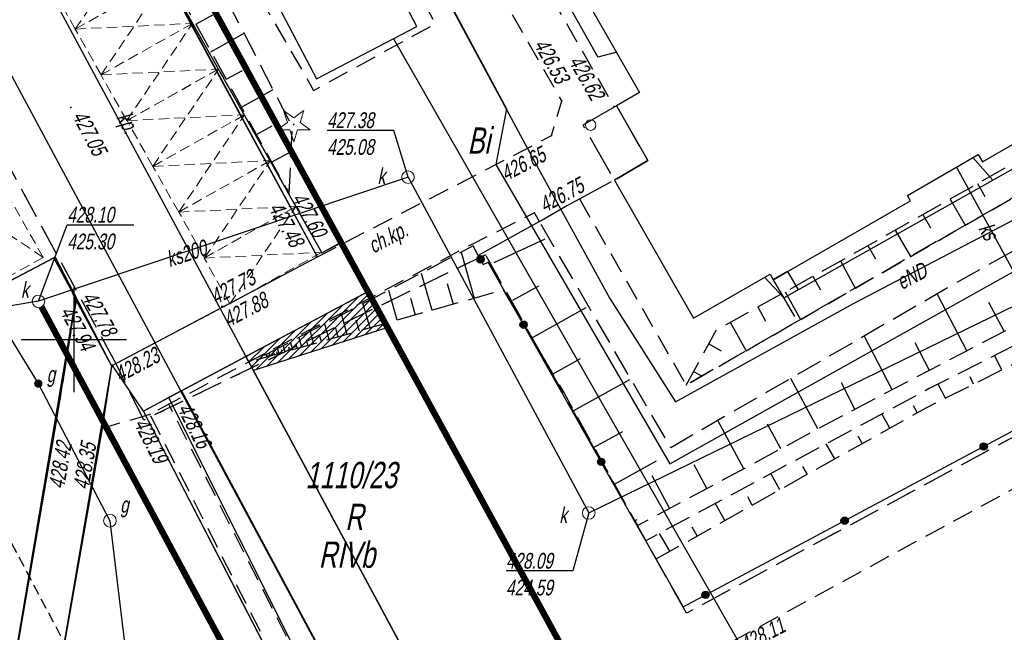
# Model space of a CAD drawing. Header units: metres. Extents: x 7409830 to 7410585, y 5569753 to 5570192.
# Tile 23 of 34: x 7410347 to 7410394, y 5570036 to 5570065. Entities that reach past the tile are written whole.
import ezdxf

# ---------------------------------------------------------------- set-up
doc = ezdxf.new("R2010")
doc.units = ezdxf.units.M
doc.header["$MEASUREMENT"] = 0
for name, pattern in [('1.5_0.5', [2, 1.5, -0.5]), ('218-500', [1, 0.5, -0.5]), ('314-500', [2.5, 2, -0.5]), ('BUBS05-500', [1.5, 1, -0.5]), ('BUBZ01-500', [1.75, 1.25, -0.5]), ('DASHED', [0.75, 0.5, -0.25]), ('KTCR02-500', [1.5, 1, -0.5]), ('KTPL01-500', [2, 1.5, -0.5]), ('mz1.0_0.5', [1.5, 1, -0.5]), ('mz1.25_0.5', [1.75, 1.25, -0.5])]:
    doc.linetypes.add(name, pattern=pattern)
doc.layers.get('0').update_dxf_attribs({"color": 8})
for name, color, linetype in [('0 PZT - SKARPY', 8, 'Continuous'), ('0 PZT - skarpy hatch', 8, 'Continuous'), ('209-Opis konturu klasyfikacyjnego', 8, 'Continuous'), ('210-Oznaczenie użytku', 8, 'Continuous'), ('211-Nr działki', 8, 'Continuous'), ('217-Granica konturu klasyfikcyjnego', 8, 'Continuous'), ('218-Granica użytku', 8, 'Continuous'), ('219-Linia granicy', 8, 'Continuous'), ('311-podpora związana z budynkiem (punkt)', 8, 'Continuous'), ('312-Budynek (powierzchnia)', 8, 'Continuous'), ('314-Nawis budynku budowli - K1', 8, 'Continuous'), ('_Kan-sanit', 8, 'KANSAN_LINE'), ('_MAPA', 8, 'Continuous'), ('BUBS05', 8, 'Continuous'), ('BUBZ01', 8, 'Continuous'), ('BUBZ01_1', 8, 'Continuous'), ('chodnik (powierzchnia)', 8, 'Continuous'), ('drzewo iglaste (punkt)', 8, 'Continuous'), ('E_NN', 4, 'Continuous'), ('Granica', 8, 'Continuous'), ('KTCR02', 8, 'Continuous'), ('KTKR01', 8, 'Continuous'), ('KTOK02', 8, 'Continuous'), ('KTOK05_01', 8, 'Continuous'), ('KTPL01', 8, 'Continuous'), ('mapa krzyze', 8, 'Continuous'), ('ogrodzenie trwałe (linia)', 8, 'Continuous'), ('Opis', 8, 'Continuous'), ('przewód elektroenergetyczny (linia)', 8, 'Continuous'), ('przewód elektroenergetyczny (linia)-Atr1', 8, 'Continuous'), ('przewód gazowy (linia)', 8, 'Continuous'), ('przewód kanalizacyjny (linia)', 8, 'Continuous'), ('przewód kanalizacyjny (linia)-Atr1', 8, 'Continuous'), ('punkt o określonej wysokości (sieć kanalizacyjna)', 8, 'Continuous'), ('punkt o określonej wysokości (sieć kanalizacyjna)-Atr2', 8, 'Continuous'), ('punkt o określonej wysokości (sieć kanalizacyjna)-Atr3', 8, 'Continuous'), ('RTPW02', 8, 'Continuous'), ('SDRPK_420', 8, 'Continuous'), ('skarpa nieumocniona (powierzchnia)', 8, 'Continuous'), ('studzienka okrągła - przewód gazowy (punkt)', 8, 'Continuous'), ('studzienka okrągła - przewód gazowy (punkt)-Atr17', 8, 'Continuous'), ('studzienka okrągła - przewód kanalizacyjny (punkt)', 8, 'Continuous'), ('studzienka okrągła - przewód kanalizacyjny (punkt)-Atr17', 8, 'Continuous'), ('zasuwa - siec gazowa (punkt)', 8, 'Continuous'), ('zasuwa - siec gazowa (punkt)-Atr17', 8, 'Continuous')]:
    doc.layers.add(name, color=color, linetype=linetype)
doc.styles.add('ARIAL', font='tahoma.ttf')
doc.styles.get("Standard").update_dxf_attribs({"font": 'arial.ttf'})
doc.styles.add('Style-WORKING_1250 I 0.20944', font='WORKING_1250.shx', dxfattribs={"oblique": 12})
doc.linetypes.add('KANSAN_LINE', pattern='A,0.5,-0.2,["KS",ARIAL,S=0.1,R=0,X=-0.1,Y=-0.05],-0.25', length=0.95)

# ---------------------------------------------------------------- blocks, each defined once
blk = doc.blocks.new('MIEJSCE POSTOJOWE')
at = {"layer": 'SDRPK_420', "color": 7, "linetype": 'DASHED', "lineweight": 13}
blk.add_lwpolyline([(7390925.942, 5525336.927), (7390925.942, 5525339.427), (7390930.942, 5525339.427), (7390930.942, 5525336.927)], close=True, dxfattribs=at)
for points in [[(7390925.942, 5525339.427), (7390930.942, 5525336.927)], [(7390925.942, 5525336.927), (7390930.942, 5525339.427)]]:
    blk.add_lwpolyline(points, dxfattribs=at)
blk = doc.blocks.new('311_1')
at = {"layer": '311-podpora związana z budynkiem (punkt)', "color": 7, "linetype": 'Continuous', "lineweight": 13}
blk.add_circle((0, 0), 2.5, dxfattribs=at)
blk = doc.blocks.new('506_1')
at = {"layer": 'punkt o określonej wysokości (sieć kanalizacyjna)', "color": 36, "linetype": 'Continuous', "lineweight": 13}
blk.add_circle((0, 0), 3, dxfattribs=at)
blk = doc.blocks.new('506_4')
at = {"layer": 'studzienka okrągła - przewód gazowy (punkt)', "color": 40, "linetype": 'Continuous', "lineweight": 13}
blk.add_circle((0, 0), 3, dxfattribs=at)
blk = doc.blocks.new('921_1')
at = {"layer": 'drzewo iglaste (punkt)', "linetype": 'Continuous', "lineweight": 13}
h = blk.add_hatch(color=96, dxfattribs=at)
edge = h.paths.add_edge_path()
edge.add_arc((0, 0), 0.45, 0, 360)
at = {"layer": 'drzewo iglaste (punkt)', "color": 96, "linetype": 'Continuous', "lineweight": 13}
for p, q in [((-4.87, 6.71), (-3.01, 0.98)), ((0.01, 3.17), (-4.87, 6.71)), ((4.88, 6.7), (0.01, 3.17)), ((3.02, 0.97), (4.88, 6.7)), ((-3.01, 0.98), (-7.89, -2.56)), ((7.89, -2.57), (3.02, 0.97)), ((-7.89, -2.56), (-1.86, -2.56)), ((-1.86, -2.56), (0, -8.3)), ((0, -8.3), (1.87, -2.57)), ((1.87, -2.57), (7.89, -2.57))]:
    blk.add_line(p, q, dxfattribs=at)
blk = doc.blocks.new('506_3')
at = {"layer": 'studzienka okrągła - przewód kanalizacyjny (punkt)', "color": 36, "linetype": 'Continuous', "lineweight": 13}
blk.add_circle((0, 0), 3, dxfattribs=at)
blk = doc.blocks.new('RTPW02')
at = {"layer": 'RTPW02', "linetype": 'Continuous', "lineweight": 13}
h = blk.add_hatch(color=7, dxfattribs=at)
edge = h.paths.add_edge_path()
edge.add_arc((0, 0), 0.045, 0, 360)
blk = doc.blocks.new('US25_2')
at = {"layer": 'zasuwa - siec gazowa (punkt)', "linetype": 'Continuous', "lineweight": 13}
h = blk.add_hatch(color=7, dxfattribs=at)
edge = h.paths.add_edge_path()
edge.add_arc((0, 0), 2, 0, 360)
blk = doc.blocks.new('A$C92b4fa8d')
at = {"layer": 'KTOK05_01', "linetype": 'Continuous'}
h = blk.add_hatch(color=256, dxfattribs=at)
edge = h.paths.add_edge_path()
edge.add_arc((169.344, 103.818), 0.17, 0, 360)
at = {"layer": 'ogrodzenie trwałe (linia)', "linetype": 'Continuous'}
h = blk.add_hatch(color=256, dxfattribs=at)
edge = h.paths.add_edge_path()
edge.add_arc((171.399, 100.706), 0.175, 0, 360)
h = blk.add_hatch(color=256, dxfattribs=at)
edge = h.paths.add_edge_path()
edge.add_arc((193.289, 94.908), 0.175, 0, 360)
h = blk.add_hatch(color=256, dxfattribs=at)
edge = h.paths.add_edge_path()
edge.add_arc((175.086, 94.175), 0.175, 0, 360)
h = blk.add_hatch(color=256, dxfattribs=at)
edge = h.paths.add_edge_path()
edge.add_arc((186.673, 91.374), 0.175, 0, 360)
h = blk.add_hatch(color=256, dxfattribs=at)
edge = h.paths.add_edge_path()
edge.add_arc((180.058, 87.841), 0.175, 0, 360)
at = {"layer": '217-Granica konturu klasyfikcyjnego', "linetype": '1.5_0.5', "flags": 128}
for points in [[(152.03, 98.81), (143.22, 115.08)], [(169.59, 104.04), (153.33, 96.16)], [(179.15, 86.97), (169.59, 104.04)], [(204.1, 100.42), (179.15, 86.97)], [(153.33, 96.16), (152.03, 98.81)]]:
    blk.add_lwpolyline(points, dxfattribs=at)
at = {"layer": '218-Granica użytku', "linetype": '218-500', "flags": 128}
for points in [[(152.03, 98.81), (143.22, 115.08)], [(169.59, 104.04), (153.33, 96.16)], [(179.15, 86.97), (169.59, 104.04)], [(204.1, 100.42), (179.15, 86.97)], [(153.33, 96.16), (152.03, 98.81)]]:
    blk.add_lwpolyline(points, dxfattribs=at)
at = {"layer": '312-Budynek (powierzchnia)', "linetype": 'Continuous', "flags": 128}
for points in [[(169.52, 124.66), (176.92, 111.77)], [(166.32, 114.91), (163.68, 119.95)], [(158.91, 117.45), (161.55, 112.41)], [(161.55, 112.41), (166.32, 114.91)], [(193.23, 108.46), (199.72, 112.2)], [(176.92, 111.77), (175.82, 111.13)], [(175.82, 111.13), (177.31, 108.52)], [(189.66, 106.86), (193.03, 108.81)], [(193.03, 108.81), (193.23, 108.46)], [(177.31, 108.52), (175.72, 107.59)], [(175.72, 107.59), (179.49, 101.02)], [(189.8, 106.6), (189.66, 106.86)], [(183.28, 102.85), (189.8, 106.6)], [(179.49, 101.02), (183.13, 103.11)], [(183.13, 103.11), (183.28, 102.85)]]:
    blk.add_lwpolyline(points, dxfattribs=at)
at = {"layer": '314-Nawis budynku budowli - K1', "linetype": '314-500', "flags": 128}
blk.add_lwpolyline([(175.82, 111.13), (174.22, 110.21), (175.72, 107.59), (177.31, 108.52), (175.82, 111.13)], close=True, dxfattribs=at)
at = {"layer": 'BUBS05', "linetype": 'BUBS05-500', "flags": 128}
blk.add_lwpolyline([(185.53, 77.51), (185.76, 77.6), (192.33, 65.82), (229.09, 85.69), (226.57, 90.22), (226.92, 90.6), (226.39, 91.55), (222.91, 98.01), (222.35, 98.08), (218.29, 105.74), (181.31, 85.6), (184.47, 79.92), (184.26, 79.81)], dxfattribs=at)
at = {"layer": 'BUBZ01', "linetype": 'BUBZ01-500'}
blk.add_line((158.67, 99.03), (170.42, 102.36), dxfattribs=at)
at = {"layer": 'BUBZ01', "linetype": 'BUBZ01-500', "flags": 128}
blk.add_lwpolyline([(169.24, 104), (169, 104.46), (158.67, 99.03)], dxfattribs=at)
at = {"layer": 'BUBZ01_1', "linetype": 'Continuous'}
for p, q in [((168.43, 104.16), (169.05, 101.972)), ((166.532, 103.163), (167.032, 101.4)), ((167.761, 102.674), (168.041, 101.686)), ((164.973, 102.343), (165.374, 100.93)), ((163.753, 101.702), (164.076, 100.562)), ((166.013, 101.973), (166.239, 101.175)), ((164.544, 101.384), (164.725, 100.746)), ((161.923, 100.74), (162.13, 100.011)), ((162.737, 101.168), (162.995, 100.256)), ((163.425, 100.936), (163.572, 100.419)), ((161.246, 100.384), (161.409, 99.806)), ((162.446, 100.544), (162.563, 100.133)), ((160.297, 99.885), (160.4, 99.52)), ((160.558, 99.787), (160.616, 99.582)), ((160.703, 100.099), (160.833, 99.643)), ((161.048, 99.983), (161.121, 99.725)), ((161.677, 100.235), (161.77, 99.908)), ((159.28, 99.351), (159.319, 99.214)), ((159.439, 99.338), (159.463, 99.255)), ((159.483, 99.458), (159.535, 99.275)), ((159.649, 99.422), (159.679, 99.316)), ((159.687, 99.564), (159.751, 99.336)), ((159.859, 99.506), (159.895, 99.377)), ((159.958, 99.707), (160.04, 99.418)), ((160.209, 99.647), (160.256, 99.479)), ((158.95, 99.142), (158.958, 99.112)), ((159.144, 99.279), (159.175, 99.173)), ((159.229, 99.254), (159.247, 99.193))]:
    blk.add_line(p, q, dxfattribs=at)
at = {"layer": 'chodnik (powierzchnia)', "linetype": 'mz1.0_0.5', "flags": 128}
blk.add_lwpolyline([(158.08, 117.63), (161.41, 111.86), (167.2, 115.04), (164.09, 120.79), (158.08, 117.63)], close=True, dxfattribs=at)
blk.add_lwpolyline([(174.053, 106.692), (179.13, 97.83), (196.39, 107.73), (217.55, 118.96)], dxfattribs=at)
at = {"layer": 'KTCR02', "linetype": 'KTCR02-500'}
blk.add_line((153.62, 96.43), (151.35, 95.77), dxfattribs=at)
at = {"layer": 'KTCR02', "linetype": 'KTCR02-500', "flags": 128}
for points in [[(163.74, 131.96), (164.56, 130.64), (175.7, 111.08), (175.82, 111.13)], [(161.59, 103.94), (172.73, 109.71), (173.22, 111.36), (169.73, 117.46), (164.45, 126.4)], [(172.15, 105.62), (171.91, 106.03), (168.94, 104.53), (154.52, 96.92)], [(150.11, 101.86), (149.16, 96.1), (146.6, 81.25), (132.88, 73.67)], [(167.58, 71.14), (154.52, 96.92), (153.62, 96.43), (166.69, 70.68), (167.58, 71.14)], [(135.73, 68.27), (136.16, 68.6), (138.02, 69.59), (149.86, 75.96), (148.75, 80.95), (151.35, 95.77)]]:
    blk.add_lwpolyline(points, dxfattribs=at)
at = {"layer": 'KTKR01', "linetype": 'Continuous', "flags": 128}
blk.add_lwpolyline([(150.11, 101.86), (151.8, 98.75), (157.14, 101.57), (161.59, 103.94), (153.22, 119.44), (148.65, 117.04), (146.59, 120.75)], dxfattribs=at)
at = {"layer": 'KTOK02', "linetype": 'Continuous'}
blk.add_line((173.48, 106.38), (172.34, 105.71), dxfattribs=at)
at = {"layer": 'KTOK05_01', "linetype": 'Continuous'}
blk.add_line((175.56, 107.51), (173.48, 106.38), dxfattribs=at)
at = {"layer": 'KTOK05_01', "linetype": 'Continuous', "flags": 128}
blk.add_lwpolyline([(172.34, 105.71), (172.15, 105.62), (169.24, 104), (169.48, 103.58), (169.72, 103.68)], dxfattribs=at)
at = {"layer": 'KTOK05_01', "linetype": 'Continuous'}
for radius in [0.175, 0.17]:
    blk.add_circle((169.344, 103.818), radius, dxfattribs=at)
at = {"layer": 'KTPL01', "linetype": 'KTPL01-500', "flags": 128}
blk.add_lwpolyline([(142.27, 116.29), (144.67, 111.96), (142.08, 110.52), (146.35, 102.47), (149.05, 103.89), (150.11, 101.86)], dxfattribs=at)
at = {"layer": 'mapa krzyze', "linetype": 'Continuous'}
for p, q in [((150, 102.5), (150, 97.5)), ((147.5, 100), (152.5, 100))]:
    blk.add_line(p, q, dxfattribs=at)
at = {"layer": 'ogrodzenie trwałe (linia)', "linetype": 'Continuous'}
for q in [(169.72, 103.68), (177.74, 89.48)]:
    blk.add_line((176.93, 90.91), q, dxfattribs=at)
at = {"layer": 'ogrodzenie trwałe (linia)', "linetype": 'Continuous', "flags": 128}
blk.add_lwpolyline([(177.74, 89.48), (178.99, 87.27), (219.07, 108.68)], dxfattribs=at)
at = {"layer": 'ogrodzenie trwałe (linia)', "linetype": 'Continuous'}
for centre in [(171.399, 100.706), (193.289, 94.908), (175.086, 94.175), (186.673, 91.374), (180.058, 87.841)]:
    blk.add_circle(centre, 0.175, dxfattribs=at)
at = {"layer": 'przewód elektroenergetyczny (linia)', "linetype": 'Continuous', "flags": 128}
for points in [[(166.36, 132.13), (165.58, 131.56), (164.87, 131.31), (173.45, 116.07), (174.93, 113.45)], [(164.73, 117.97), (166.33, 118.92), (170.59, 110.99), (170.08, 108.33), (178.35, 94.08), (213.49, 113.75)], [(164.73, 117.94), (166.32, 118.89), (172.02, 108.31), (175.5, 101.96), (178.62, 97.03), (187.1, 101.71), (199.69, 108.31), (205.87, 111.61)], [(138.14, 61.31), (182.38, 84.29), (165.206, 114.326)], [(175.83, 113.68), (174.93, 113.45)]]:
    blk.add_lwpolyline(points, dxfattribs=at)
at = {"layer": 'przewód gazowy (linia)', "linetype": 'Continuous', "flags": 128}
blk.add_lwpolyline([(90.84, 83.46), (141.14, 109.61), (148.31, 97.9), (151.72, 91.37), (152.56, 84.36), (171.91, 48.43)], dxfattribs=at)
at = {"layer": 'przewód kanalizacyjny (linia)', "linetype": 'Continuous', "flags": 128}
for points in [[(165.9, 107.73), (174.5, 91.74), (195.42, 101.94), (205.89, 107.72), (209.64, 110.22), (218.07, 114.53), (221.32, 122.22)], [(183.78, 101.99), (193.73, 107.59), (203.68, 113.23)], [(192.77, 108.66), (193.73, 107.59)], [(191.99, 108.2), (195.42, 101.94)], [(165.9, 107.73), (148.32, 101.82)], [(183.96, 103.24), (183.28, 102.85), (184.29, 101.1)], [(183.28, 102.85), (183.96, 103.24), (184.46, 102.37)], [(182.87, 102.96), (183.78, 101.99)], [(148.32, 101.82), (121.08, 97.22)]]:
    blk.add_lwpolyline(points, dxfattribs=at)
at = {"layer": 'punkt o określonej wysokości (sieć kanalizacyjna)-Atr2', "flags": 128}
for points in [[(165.9, 107.73), (165.23, 109.96), (162.052, 109.96)], [(148.32, 101.82), (149.69, 105.46), (152.863, 105.46)], [(174.5, 91.74), (173.74, 88.98), (170.562, 88.98)]]:
    blk.add_lwpolyline(points, dxfattribs=at)
at = {"layer": 'skarpa nieumocniona (powierzchnia)', "linetype": 'mz1.25_0.5', "flags": 128}
for points in [[(153.27, 119.62), (160.25, 106.93)], [(160.25, 106.93), (160.4, 110.12), (155.96, 118.75), (153.27, 119.62)], [(179.13, 97.83), (180.58, 100.46), (186.66, 103.84), (214.49, 119.59)], [(214.49, 119.59), (217.55, 118.96), (196.39, 107.73), (179.13, 97.83)], [(217.87, 112.09), (220.48, 118.69), (192.3, 102.88), (178.4, 94.85), (172.15, 105.62)], [(170.42, 102.36), (173.31, 97.48), (176.81, 91.14), (186.75, 96.47), (197.02, 101.83), (217.87, 112.09)], [(219.7, 112.4), (190.7, 97.66), (177.21, 90.42)], [(177.7, 89.55), (190.55, 96.75), (219.52, 111.26)]]:
    blk.add_lwpolyline(points, dxfattribs=at)
at = {"layer": 'skarpa nieumocniona (powierzchnia)', "linetype": 'Continuous', "flags": 128}
for points in [[(155.8, 115.02), (156.61, 115.46)], [(156.52, 113.7), (158.1, 114.58)], [(157.25, 112.39), (158.02, 112.81)], [(157.97, 111.07), (159.48, 111.91)], [(158.69, 109.76), (159.43, 110.17)], [(159.41, 108.45), (160.34, 108.96)], [(193, 107.43), (193.35, 106.81)], [(160.13, 107.13), (160.2, 107.17)], [(191.7, 106.69), (192.4, 105.44)], [(190.39, 105.95), (190.75, 105.32)], [(189.08, 105.21), (189.8, 103.95)], [(170, 103.67), (172.42, 104.79)], [(187.78, 104.47), (188.14, 103.84)], [(186.47, 103.74), (187.18, 102.45)], [(185.16, 103.01), (185.52, 102.36)], [(170.88, 101.87), (172.12, 102.55)], [(183.85, 102.27), (184.58, 100.95)], [(192.49, 99.46), (191.07, 102.17)], [(194.26, 100.39), (193.53, 101.77)], [(171.85, 100.12), (174.38, 101.52)], [(182.54, 101.55), (182.91, 100.88)], [(181.22, 100.82), (181.98, 99.46)], [(180.21, 99.79), (180.8, 99.46)], [(188.94, 97.61), (187.6, 100.17)], [(190.71, 98.53), (190.03, 99.85)], [(172.81, 98.37), (174.11, 99.09)], [(194.15, 98.56), (193.8, 99.24)], [(179.49, 98.48), (179.89, 98.26)], [(173.79, 96.62), (176.46, 98.09)], [(185.4, 95.74), (184.11, 98.14)], [(187.16, 96.69), (186.52, 97.93)], [(192.81, 97.88), (192.64, 98.22)], [(191.47, 97.21), (191.13, 97.88)], [(190.13, 96.52), (189.95, 96.84)], [(181.87, 93.85), (180.64, 96.15)], [(188.82, 95.78), (188.45, 96.46)], [(174.75, 94.87), (176.12, 95.62)], [(183.63, 94.8), (183, 95.97)], [(187.51, 95.05), (187.32, 95.4)], [(186.21, 94.32), (185.8, 95.03)], [(175.72, 93.11), (177.72, 94.23)], [(180.11, 92.91), (179.51, 94.03)], [(184.9, 93.58), (184.69, 93.95)], [(178.34, 91.97), (177.51, 93.51)], [(183.59, 92.85), (183.16, 93.62)], [(182.28, 92.12), (182.06, 92.51)], [(180.97, 91.39), (180.51, 92.2)], [(176.68, 91.36), (176.8, 91.43)], [(179.66, 90.66), (179.42, 91.07)], [(178.36, 89.93), (177.87, 90.77)]]:
    blk.add_lwpolyline(points, dxfattribs=at)
at = {"layer": '311-podpora związana z budynkiem (punkt)', "linetype": 'Continuous', "xscale": 0.1, "yscale": 0.1, "zscale": 0.1}
blk.add_blockref('311_1', (174.59, 110.21), dxfattribs=at)
at = {"layer": 'drzewo iglaste (punkt)', "linetype": 'Continuous', "xscale": 0.1, "yscale": 0.1, "zscale": 0.1}
blk.add_blockref('921_1', (160.46, 110.24), dxfattribs=at)
at = {"layer": 'punkt o określonej wysokości (sieć kanalizacyjna)', "linetype": 'Continuous', "xscale": 0.1, "yscale": 0.1, "zscale": 0.1}
for p in [(165.9, 107.73), (148.32, 101.82), (174.5, 91.74)]:
    blk.add_blockref('506_1', p, dxfattribs=at)
at = {"layer": 'RTPW02', "linetype": 'Continuous'}
for p in [(149.86, 111.05), (173.22, 111.36), (175.7, 111.08), (172.73, 109.71), (171.91, 106.03), (161.54, 103.95), (161.59, 103.94), (150.11, 101.86), (150.14, 101.9), (157.05, 101.58), (157.14, 101.57), (151.8, 98.75), (154.52, 96.92), (149.16, 96.1), (153.62, 96.43), (151.35, 95.77)]:
    blk.add_blockref('RTPW02', p, dxfattribs=at)
at = {"layer": 'studzienka okrągła - przewód gazowy (punkt)', "linetype": 'Continuous', "xscale": 0.1, "yscale": 0.1, "zscale": 0.1}
blk.add_blockref('506_4', (151.72, 91.37), dxfattribs=at)
at = {"layer": 'studzienka okrągła - przewód kanalizacyjny (punkt)', "linetype": 'Continuous', "xscale": 0.1, "yscale": 0.1, "zscale": 0.1}
for p in [(165.9, 107.73), (148.32, 101.82), (174.5, 91.74)]:
    blk.add_blockref('506_3', p, dxfattribs=at)
at = {"layer": 'zasuwa - siec gazowa (punkt)', "linetype": 'Continuous', "xscale": 0.1, "yscale": 0.1, "zscale": 0.1}
blk.add_blockref('US25_2', (148.31, 97.9), dxfattribs=at)
at = {"layer": '209-Opis konturu klasyfikacyjnego', "linetype": 'Continuous', "insert": (161.651, 89.111), "char_height": 1.25, "attachment_point": 7, "line_spacing_factor": 0.6}
blk.add_mtext('\\FWORKING_1250;\\Q12;\\H1x;\\W0.72;RIVb', dxfattribs=at)
at = {"layer": '210-Oznaczenie użytku', "linetype": 'Continuous', "char_height": 1.25, "attachment_point": 7, "line_spacing_factor": 0.6}
for s, insert in [('\\FWORKING_1250;\\Q12;\\H1x;\\W0.72;Bi', (168.729, 108.848)), ('\\FWORKING_1250;\\Q12;\\H1x;\\W0.72;R', (162.91, 90.928))]:
    blk.add_mtext(s, dxfattribs=dict(at, insert=insert))
at = {"layer": '211-Nr działki', "linetype": 'Continuous', "insert": (161.02, 92.903), "char_height": 1.25, "attachment_point": 7, "line_spacing_factor": 0.6}
blk.add_mtext('\\FWORKING_1250;\\Q12;\\H1x;\\W0.72;1110/23', dxfattribs=at)
at = {"layer": 'KTCR02', "linetype": 'Continuous', "style": 'Style-WORKING_1250 I 0.20944', "oblique": 12, "width": 0.725}
blk.add_text('ch.kp.', height=0.75, rotation=27.382, dxfattribs=at).set_placement((164.252, 104.082))
at = {"layer": 'KTPL01', "linetype": 'Continuous', "style": 'Style-WORKING_1250 I 0.20944', "oblique": 12, "width": 0.725}
blk.add_text('kp.', height=0.75, rotation=297.943, dxfattribs=at).set_placement((152.004, 110.58))
at = {"layer": 'przewód elektroenergetyczny (linia)-Atr1', "insert": (189.218, 102.679), "char_height": 0.75, "attachment_point": 4, "rotation": 27.665, "line_spacing_factor": 0.6}
blk.add_mtext('\\FWORKING_1250;\\Q12;\\H1x;\\W0.725;eND', dxfattribs=at)
at = {"layer": 'przewód kanalizacyjny (linia)-Atr1', "char_height": 0.75, "attachment_point": 4, "line_spacing_factor": 0.6}
for s, insert, rotation in [('\\FWORKING_1250;\\Q12;\\H1x;\\W0.725;ks', (193.34, 105.47), 298.719), ('\\FWORKING_1250;\\Q12;\\H1x;\\W0.725;ks200', (154.44, 103.783), 18.581)]:
    blk.add_mtext(s, dxfattribs=dict(at, insert=insert, rotation=rotation))
at = {"layer": 'punkt o określonej wysokości (sieć kanalizacyjna)-Atr2', "char_height": 0.75, "attachment_point": 7, "line_spacing_factor": 0.6}
for s, insert in [('\\FWORKING_1250;\\Q12;\\H1x;\\W0.725;427.38', (162.052, 110.058)), ('\\FWORKING_1250;\\Q12;\\H1x;\\W0.725;428.10', (149.69, 105.558)), ('\\FWORKING_1250;\\Q12;\\H1x;\\W0.725;428.09', (170.562, 89.078))]:
    blk.add_mtext(s, dxfattribs=dict(at, insert=insert))
at = {"layer": 'punkt o określonej wysokości (sieć kanalizacyjna)-Atr3', "char_height": 0.75, "attachment_point": 7, "line_spacing_factor": 0.6}
for s, insert in [('\\FWORKING_1250;\\Q12;\\H1x;\\W0.725;425.08', (162.052, 108.783)), ('\\FWORKING_1250;\\Q12;\\H1x;\\W0.725;425.30', (149.69, 104.282)), ('\\FWORKING_1250;\\Q12;\\H1x;\\W0.725;424.59', (170.562, 87.803))]:
    blk.add_mtext(s, dxfattribs=dict(at, insert=insert))
at = {"layer": 'RTPW02', "linetype": 'Continuous', "style": 'Style-WORKING_1250 I 0.20944', "oblique": 12, "width": 0.725}
for s, rotation, p in [('426.53', 299.7752, (171.863, 114.045)), ('426.62', 299.7752, (173.521, 113.25)), ('427.05', 297.8453, (149.903, 110.644)), ('426.65', 27.382, (170.562, 107.524)), ('426.75', 28.5139, (172.404, 106.022)), ('427.60', 299.0415, (160.338, 106.729)), ('427.48', 299.0415, (159.246, 106.272)), ('427.73', 27.8381, (156.753, 101.65)), ('427.78', 298.52, (150.356, 102.026)), ('427.88', 27.8381, (157.362, 100.57)), ('427.94', 298.52, (149.319, 101.336)), ('428.23', 27.8381, (152.2, 97.949)), ('428.16', 296.9111, (154.899, 96.724)), ('428.19', 296.9111, (152.838, 96.008)), ('428.42', 80.2189, (149.532, 92.855)), ('428.35', 80.2189, (150.699, 92.821)), ('428.11', 27.4647, (181.951, 85.098))]:
    blk.add_text(s, height=0.75, rotation=rotation, dxfattribs=at).set_placement(p)
at = {"layer": 'studzienka okrągła - przewód gazowy (punkt)-Atr17', "insert": (152.207, 91.531), "char_height": 0.75, "attachment_point": 7, "line_spacing_factor": 0.6}
blk.add_mtext('\\FWORKING_1250;\\Q12;\\H1x;\\W0.725;g', dxfattribs=at)
at = {"layer": 'studzienka okrągła - przewód kanalizacyjny (punkt)-Atr17', "char_height": 0.75, "attachment_point": 7, "line_spacing_factor": 0.6}
for insert in [(164.45, 107.41), (147.49, 102), (173.1, 91.27)]:
    blk.add_mtext('\\FWORKING_1250;\\Q12;\\H1x;\\W0.725;k', dxfattribs=dict(at, insert=insert))
at = {"layer": 'zasuwa - siec gazowa (punkt)-Atr17', "insert": (148.71, 97.74), "char_height": 0.75, "attachment_point": 7, "line_spacing_factor": 0.6}
blk.add_mtext('\\FWORKING_1250;\\Q12;\\H1x;\\W0.725;g', dxfattribs=at)

msp = doc.modelspace()

# ---------------------------------------------------------------- hatches: boundary and pattern name
at = {"layer": '0 PZT - skarpy hatch'}
h = msp.add_hatch(dxfattribs=at)
h.set_pattern_fill('ANSI31', color=256, scale=2)
h.set_pattern_definition([(45, (0, 0), (-0.1767766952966, 0.1767766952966), [])])
h.paths.add_polyline_path([(7410358.545, 5570048.522), (7410358.187, 5570049.189), (7410364.001, 5570052.288), (7410364.94, 5570050.568)])

# ---------------------------------------------------------------- linework, layer by layer
msp.add_line((7410378.135, 5570004.615), (7410343.685, 5570068.811))
for points in [[(7410362.729, 5570054.621), (7410352.304, 5570073.73), (7410347.928, 5570071.232), (7410349.55, 5570068.39), (7410353.2, 5570069.41), (7410361.798, 5570054.124)], [(7410338.02, 5570019.59), (7410343.649, 5570008.734), (7410366.69, 5570020.68), (7410360, 5570033.635), (7410353.31, 5570046.59), (7410351.81, 5570048.81), (7410351.35, 5570045.77), (7410348.75, 5570030.95), (7410349.86, 5570025.96)], [(7410355.098, 5570047.544), (7410354.502, 5570047.245), (7410367.58, 5570021.14), (7410368.899, 5570021.826)], [(7410353.31, 5570046.59), (7410354.502, 5570047.245), (7410367.58, 5570021.14), (7410368.89, 5570021.843), (7410370.095, 5570019.597), (7410368.728, 5570018.903), (7410367.87, 5570018.34), (7410350.101, 5570009.161), (7410348.909, 5570011.461), (7410366.69, 5570020.68)]]:
    msp.add_lwpolyline(points, close=True)
for points in [[(7410334.98, 5570017.88), (7410332.06, 5570023.3), (7410346.6, 5570031.25), (7410350.1, 5570051.95), (7410349.05, 5570053.89), (7410346.35, 5570052.47), (7410342.08, 5570060.52), (7410344.401, 5570061.811), (7410344.671, 5570061.958), (7410342.3, 5570066.29), (7410341.274, 5570067.435), (7410347.928, 5570071.232), (7410349.55, 5570068.39), (7410353.2, 5570069.41), (7410361.798, 5570054.124), (7410362.724, 5570054.629), (7410364.001, 5570052.288), (7410353.31, 5570046.59), (7410351.81, 5570048.81), (7410348.75, 5570030.95), (7410349.86, 5570025.96), (7410338.02, 5570019.59), (7410336.16, 5570018.6), (7410334.98, 5570017.88)], [(7410324.987, 5570058.14), (7410341.274, 5570067.435), (7410342.3, 5570066.29), (7410344.674, 5570061.952), (7410342.08, 5570060.52), (7410346.35, 5570052.47), (7410349.05, 5570053.89), (7410350.1, 5570051.95), (7410349.16, 5570046.1), (7410346.6, 5570031.25), (7410332.84, 5570023.76), (7410332.06, 5570023.3), (7410330.73, 5570022.68), (7410328.1, 5570021.38), (7410325.45, 5570026.45), (7410341.16, 5570034.74), (7410335, 5570046.41), (7410332.202, 5570045.056), (7410330.88, 5570047.65), (7410330.58, 5570047.59), (7410324.987, 5570058.14)], [(7410344.671, 5570061.958), (7410342.102, 5570060.478), (7410346.35, 5570052.47), (7410349.111, 5570053.922)], [(7410364.001, 5570052.288), (7410361.862, 5570051.146), (7410358.185, 5570049.192), (7410372.005, 5570023.44), (7410378.03, 5570026.573), (7410364.001, 5570052.288)]]:
    msp.add_lwpolyline(points)
msp.add_lwpolyline([(7410346.726, 5570070.547), (7410373.231, 5570021.154, 0.341999), (7410375.469, 5570020.157)], format="xyb")
msp.add_lwpolyline([(7410373.729, 5570002.25), (7410382.588, 5570006.89), (7410375.471, 5570020.153, -0.345945), (7410373.212, 5570021.19), (7410358.187, 5570049.189), (7410355.117, 5570047.553), (7410370.963, 5570017.979), (7410366.506, 5570015.71)], format="xyb", close=True)
at = {"layer": '0 PZT - SKARPY'}
msp.add_lwpolyline([(7410358.545, 5570048.522), (7410358.187, 5570049.189), (7410364.001, 5570052.288), (7410364.94, 5570050.568)], close=True, dxfattribs=at)
at = {"layer": '_Kan-sanit', "const_width": 0.3}
msp.add_lwpolyline([(7410363.737, 5570023.091), (7410348.462, 5570051.556)], dxfattribs=at)
at = {"layer": 'Granica', "ltscale": 0.2, "const_width": 0.3}
msp.add_lwpolyline([(7410328.777, 5570062.496), (7410327.218, 5570065.039), (7410334.243, 5570068.866), (7410335.57, 5570066.441), (7410351.411, 5570075.329), (7410390.988, 5570002.821), (7410280.485, 5569942.522), (7410251.102, 5570020.783), (7410259.225, 5570023.719), (7410273.586, 5570030.64), (7410311.53, 5570053.165), (7410328.777, 5570062.496)], dxfattribs=at)

# ---------------------------------------------------------------- block references
at = {"layer": 'Opis', "rotation": 29.35597438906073}
for p in [(3677196.297, -2869052.316), (3677197.526, -2869054.493), (3677198.747, -2869056.672), (3677199.988, -2869058.85), (3677201.219, -2869061.029), (3677202.448, -2869063.206), (3677203.654, -2869065.396)]:
    msp.add_blockref('MIEJSCE POSTOJOWE', p, dxfattribs=at)

# ---------------------------------------------------------------- next in the draw order: block references
at = {"layer": '_MAPA'}
msp.add_blockref('A$C92b4fa8d', (7410200, 5569950), dxfattribs=at)

# ---------------------------------------------------------------- next in the draw order: linework, layer by layer
at = {"layer": '219-Linia granicy'}
msp.add_lwpolyline([(7410346.35, 5570052.47), (7410349.111, 5570053.922), (7410351.8, 5570048.75), (7410361.59, 5570053.94), (7410353.192, 5570069.425), (7410348.65, 5570067.04), (7410343.451, 5570064.159), (7410344.673, 5570061.962), (7410342.102, 5570060.478)], close=True, dxfattribs=at)
at = {"layer": 'E_NN', "linetype": 'DASHED'}
msp.add_line((7410346.337, 5570041.635), (7410356.42, 5570022.539), dxfattribs=at)

# ---------------------------------------------------------------- next in the draw order: block references
at = {"layer": 'Opis', "rotation": 119.3559743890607}
msp.add_blockref('MIEJSCE POSTOJOWE', (15849465.634, 1836900.141), dxfattribs=at)

doc.saveas('drawing.dxf')
